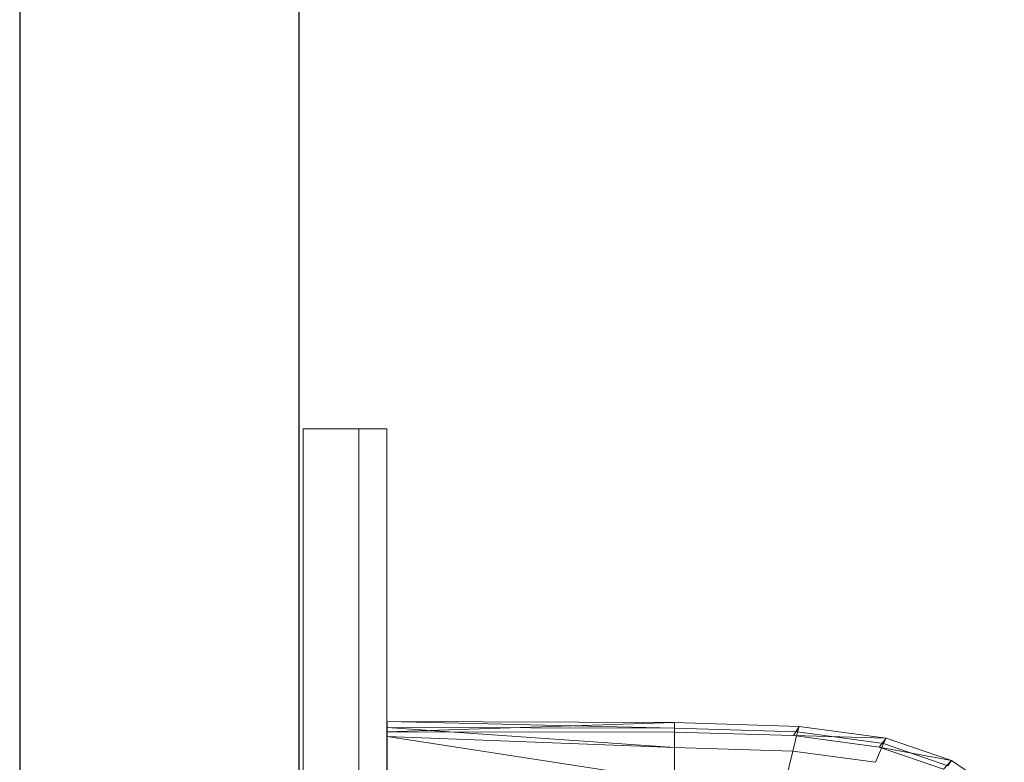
# Model space of a CAD drawing. Header units: metres. Extents: x 397.7 to 427.5, y 12.7 to 28.4.
# Tile 33 of 85: x 404.337 to 404.689, y 26.705 to 26.97. Entities that reach past the tile are written whole.
import ezdxf

# ---------------------------------------------------------------- set-up
doc = ezdxf.new("R2010")
doc.units = ezdxf.units.M
for name, color, linetype, lineweight in [('02_MOBILIARIO', 7, 'Continuous', 18), ('A-DETL-____-MBND', 7, 'Continuous', 18), ('A-GENM-____-OTLN', 7, 'Continuous', 18), ('A-WALL-____-MCUT', 7, 'Continuous', 25), ('A-WALL-____-OTLN', 7, 'Continuous', 25)]:
    doc.layers.add(name, color=color, linetype=linetype, lineweight=lineweight)

# ---------------------------------------------------------------- blocks, each defined once
blk = doc.blocks.new('Family - Rentamans P4-153903-07_PCI_P4')
at = {"layer": 'A-DETL-____-MBND', "color": 253, "true_color": 0xaaaaaa}
for p, q in [((0, 0.36146), (0, 0.36526)), ((0, 0.36526), (0, 0.36308)), ((0.10273, 0.3648), (0, 0.36526)), ((0.10273, 0.36283), (0, 0.36526)), ((0.10273, 0.3648), (0, 0.36146)), ((0, 0.36308), (0, 0.35983)), ((0.10273, 0.36283), (0, 0.36308)), ((0, 0.36308), (0.10273, 0.35585)), ((0.14736, 0.36347), (0.10273, 0.3648)), ((0.10273, 0.36283), (0.10273, 0.3648)), ((0.10273, 0.36479), (0.10273, 0.36141)), ((0.14679, 0.36152), (0.10273, 0.36283)), ((0.10273, 0.36283), (0.10273, 0.35585)), ((0.14525, 0.36016), (0.14736, 0.36347)), ((0.14679, 0.36152), (0.14736, 0.36347)), ((0.17848, 0.35928), (0.14736, 0.36347)), ((0.10273, 0.36141), (0, 0.36146)), ((0, 0.36146), (0, 0.00406)), ((0, 0.35983), (0, 0.35008)), ((0.10273, 0.35585), (0, 0.35983)), ((0, 0.35983), (0.10273, 0.34405)), ((0.14525, 0.36016), (0.10273, 0.36141)), ((0.14508, 0.3546), (0.14679, 0.36152)), ((0.17596, 0.35605), (0.14525, 0.36016)), ((0.17848, 0.35928), (0.14525, 0.36016)), ((0.17751, 0.35738), (0.14679, 0.36152)), ((0.17596, 0.35605), (0.17848, 0.35928)), ((0.17751, 0.35738), (0.17848, 0.35928)), ((0.20176, 0.35121), (0.17848, 0.35928)), ((0.10273, 0.35585), (0.10273, 0.34405)), ((0.14508, 0.3546), (0.10273, 0.35585)), ((0.17461, 0.35061), (0.17751, 0.35738)), ((0.19894, 0.34814), (0.17596, 0.35605)), ((0.20176, 0.35121), (0.17596, 0.35605)), ((0.2005, 0.34941), (0.17751, 0.35738)), ((0.14508, 0.3546), (0.1422, 0.34287)), ((0.17461, 0.35061), (0.14508, 0.3546)), ((0.19894, 0.34814), (0.20176, 0.35121)), ((0.2005, 0.34941), (0.20176, 0.35121)), ((0.22069, 0.33849), (0.20176, 0.35121))]:
    blk.add_line(p, q, dxfattribs=at)
blk = doc.blocks.new('Family - Evans P4-154019-07_PCI_P4')
at = {"layer": 'A-WALL-____-MCUT', "color": 253, "true_color": 0xaaaaaa}
for p, q in [((4.54879, 0.1), (0, 0.1)), ((0, 0), (4.54879, 0))]:
    blk.add_line(p, q, dxfattribs=at)
at = {"layer": 'A-WALL-____-OTLN', "color": 253, "true_color": 0xaaaaaa}
for p, q in [((4.54879, 0.1), (0, 0.1)), ((0, 0), (4.54879, 0))]:
    blk.add_line(p, q, dxfattribs=at)
at = {"layer": 'A-WALL-____-OTLN', "color": 253, "lineweight": 18, "true_color": 0xaaaaaa}
blk.add_line((0, 0), (4.54879, 0), dxfattribs=at)
blk = doc.blocks.new('Family - LONDR55-XX_ZZ-ARQ-CAA-M3D-Londres55-153713-07_PCI_P4')
at = {"layer": 'A-GENM-____-OTLN', "color": 253, "true_color": 0xaaaaaa}
for p, q in [((0.6, 0.03), (0, 0.03)), ((0, 0.03), (0, 0.01)), ((0, 0.03), (0, 0.01)), ((0.6, 0.03), (0, 0.03)), ((0.6, 0.01), (0.6, 0.03)), ((0.6, 0.01), (0.6, 0.03)), ((0, 0.01), (0.6, 0.01)), ((0, 0.01), (0.6, 0.01)), ((0.6, 0.01), (0, 0.01)), ((0, 0.01), (0, 0)), ((0, 0), (0, 0.01)), ((0, 0.01), (0.6, 0.01)), ((0.6, 0), (0.6, 0.01)), ((0.6, 0.01), (0.6, 0)), ((0, 0), (0.6, 0)), ((0.6, 0), (0, 0))]:
    blk.add_line(p, q, dxfattribs=at)
blk = doc.blocks.new('Family - Mirall P4-154513-07_PCI_P4')
blk.add_blockref('Family - LONDR55-XX_ZZ-ARQ-CAA-M3D-Londres55-153713-07_PCI_P4', (0, 0))
blk = doc.blocks.new('LONDR55-XX_ZZ-ARQ-CAA-M3D-Londres55_ifc-1-07_PCI_P4')
at = {"layer": '02_MOBILIARIO', "color": 253, "lineweight": 18, "true_color": 0xaaaaaa}
blk.add_blockref('Family - Rentamans P4-153903-07_PCI_P4', (404.46838, 26.35405), dxfattribs=at)
at = {"layer": 'A-GENM-____-OTLN', "color": 253, "lineweight": 18, "true_color": 0xaaaaaa, "rotation": 90}
blk.add_blockref('Family - Mirall P4-154513-07_PCI_P4', (404.46831, 26.22386), dxfattribs=at)
at = {"layer": 'A-WALL-____-OTLN', "color": 253, "lineweight": 18, "true_color": 0xaaaaaa, "rotation": 90}
blk.add_blockref('Family - Evans P4-154019-07_PCI_P4', (404.43698, 23.51946), dxfattribs=at)

msp = doc.modelspace()

# ---------------------------------------------------------------- block references
at = {"lineweight": 5}
msp.add_blockref('LONDR55-XX_ZZ-ARQ-CAA-M3D-Londres55_ifc-1-07_PCI_P4', (0, 0), dxfattribs=at)

doc.saveas('drawing.dxf')
